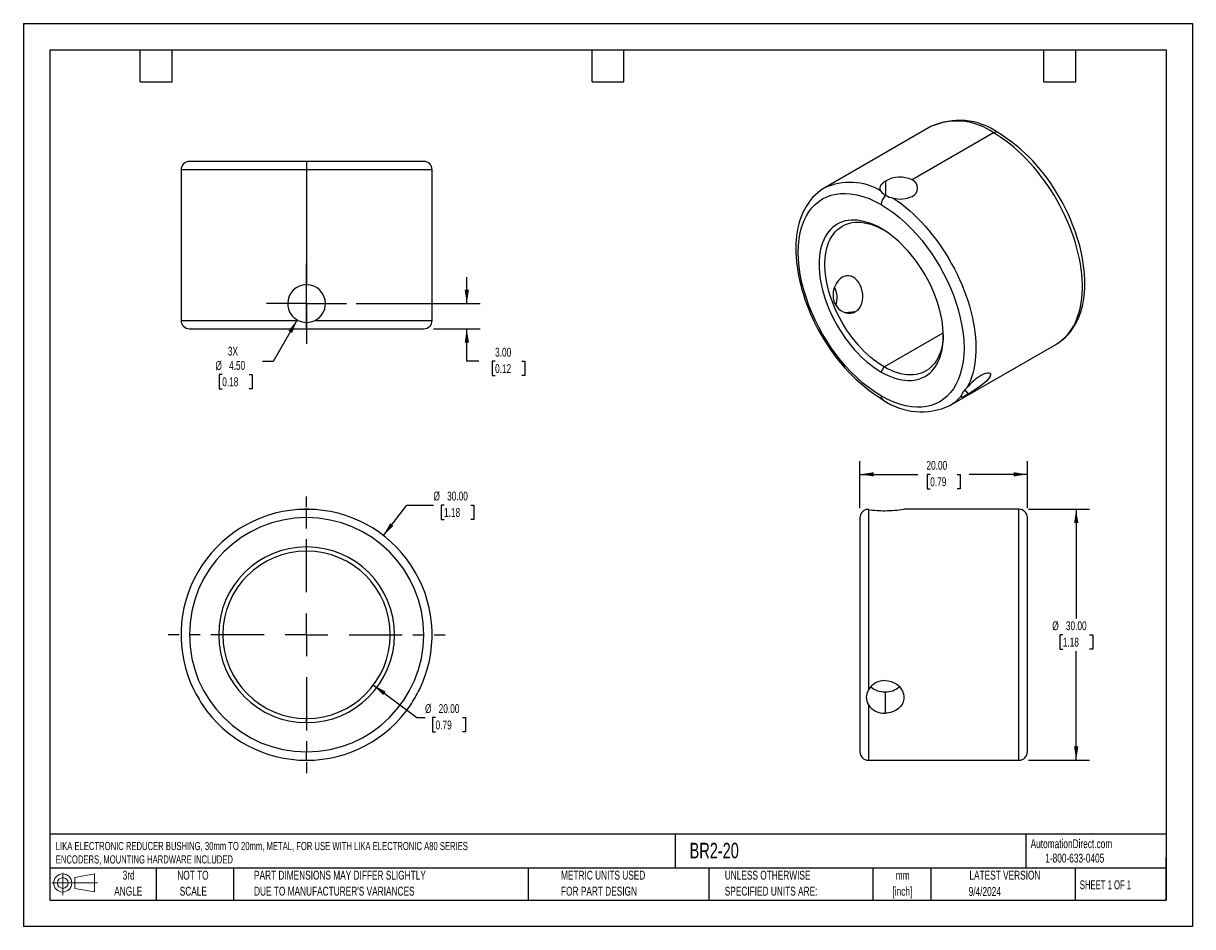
# Model space of a CAD drawing. Header units: millimetres. Extents: x 0 to 140, y 0 to 108.
import ezdxf

# ---------------------------------------------------------------- set-up
doc = ezdxf.new("R2010")
doc.units = ezdxf.units.MM
doc.header["$LTSCALE"] = 0.5
doc.linetypes.add('CENTERX2', pattern=[20.32, 12.7, -2.54, 2.54, -2.54])
doc.layers.add('CENTER', color=40, linetype='CENTERX2')
doc.layers.add('SLD-DEFPOINTS', color=7, linetype='Continuous')
doc.layers.add('DIMENSIONS', color=140, linetype='Continuous', lineweight=25)
doc.layers.add('TEXT', color=140, linetype='Continuous', lineweight=25)
doc.styles.add('SLDTEXTSTYLE0', font='TXT', dxfattribs={"width": 0.7})
doc.styles.add('SLDTEXTSTYLE1', font='TXT', dxfattribs={"width": 0.65})
doc.dimstyles.new('SLDDIMSTYLE0', dxfattribs={"dimtxt": 1.079004, "dimasz": 1.651, "dimexe": 0, "dimexo": 0.0625, "dimgap": 0.269751, "dimtad": 0, "dimtih": 1, "dimtoh": 1, "dimrnd": 1e-09, "dimzin": 4, "dimdsep": 46, "dimtxsty": 'SLDTEXTSTYLE0', "dimsah": 1, "dimcen": 0, "dimadec": 0, "dimazin": 1, "dimtfac": 1, "dimtofl": 0, "dimtmove": 0, "dimatfit": 3, "dimfxl": 0, "dimfrac": 2, "dimtolj": 1, "dimtzin": 12, "dimarcsym": 0})
doc.dimstyles.new('SLDDIMSTYLE1', dxfattribs={"dimtxt": 1.079004, "dimasz": 1.651, "dimexe": 0, "dimexo": 0.0625, "dimgap": 0.269751, "dimtad": 0, "dimtih": 1, "dimtoh": 1, "dimrnd": 1e-09, "dimzin": 4, "dimdsep": 46, "dimtxsty": 'SLDTEXTSTYLE0', "dimsah": 1, "dimcen": 0.09, "dimadec": 0, "dimazin": 1, "dimtfac": 1, "dimtofl": 0, "dimtmove": 0, "dimatfit": 3, "dimfxl": 0, "dimfrac": 2, "dimtolj": 1, "dimtzin": 12, "dimarcsym": 0})
doc.dimstyles.new('SLDDIMSTYLE2', dxfattribs={"dimtxt": 1.079004, "dimasz": 1.651, "dimexe": 0, "dimexo": 0.0625, "dimgap": 0.269751, "dimtad": 0, "dimtih": 1, "dimtoh": 1, "dimrnd": 1e-09, "dimzin": 4, "dimdsep": 46, "dimtxsty": 'SLDTEXTSTYLE0', "dimsah": 1, "dimcen": 0.09, "dimadec": 0, "dimazin": 1, "dimtfac": 1, "dimtmove": 0, "dimatfit": 0, "dimfxl": 0, "dimfrac": 2, "dimtolj": 1, "dimtzin": 12, "dimarcsym": 0})
doc.dimstyles.new('SLDDIMSTYLE3', dxfattribs={"dimtxt": 1.079004, "dimasz": 1.651, "dimexe": 0, "dimexo": 0.0625, "dimgap": 0.269751, "dimtad": 0, "dimtih": 1, "dimtoh": 1, "dimrnd": 1e-09, "dimzin": 4, "dimdsep": 46, "dimtxsty": 'SLDTEXTSTYLE0', "dimsah": 1, "dimcen": 0, "dimadec": 0, "dimazin": 1, "dimtfac": 1, "dimtofl": 0, "dimtmove": 0, "dimatfit": 3, "dimfxl": 0, "dimfrac": 2, "dimtolj": 1, "dimtzin": 12, "dimarcsym": 0})

# ---------------------------------------------------------------- blocks, each defined once
blk = doc.blocks.new('Block11')
at = {"color": 7, "linetype": 'Continuous', "lineweight": 18}
for p, q in [((0, 1.44), (5.44, 1.44)), ((1.29, 2.66), (1.29, 0)), ((2.74, 2.08), (5.09, 2.52)), ((2.74, 0.8), (2.74, 2.08)), ((5.09, 2.52), (5.09, 0.37)), ((2.74, 0.8), (5.09, 0.37))]:
    blk.add_line(p, q, dxfattribs=at)
for radius in [1.08, 0.643]:
    blk.add_circle((1.29, 1.44), radius, dxfattribs=at)
blk = doc.blocks.new('Block12')
at = {"layer": 'SLD-DEFPOINTS'}
blk.add_blockref('Block11', (0, 0), dxfattribs=at)
blk = doc.blocks.new('SW_NOTE_0')
at = {"layer": 'TEXT', "color": 0, "linetype": 'CENTERX2', "lineweight": 18, "char_height": 0.9759, "attachment_point": 1, "style": 'SLDTEXTSTYLE0'}
for s, insert in [('LIKA ELECTRONIC REDUCER BUSHING, 30mm TO 20mm, METAL, FOR USE WITH LIKA ELECTRONIC A80 SERIES', (0, 1.26)), ('ENCODERS, MOUNTING HARDWARE INCLUDED', (0, -0.34))]:
    blk.add_mtext(s, dxfattribs=dict(at, insert=insert))
blk = doc.blocks.new('SW_NOTE_0_1')
at = {"layer": 'TEXT', "color": 0, "linetype": 'CENTERX2', "lineweight": 18, "char_height": 1.058, "attachment_point": 2, "style": 'SLDTEXTSTYLE0'}
for s, insert in [('mm', (1.42, 1.36)), ('[inch]', (1.38, -0.55))]:
    blk.add_mtext(s, dxfattribs=dict(at, insert=insert))
blk = doc.blocks.new('SW_NOTE_0_2')
at = {"layer": 'TEXT', "color": 0, "linetype": 'CENTERX2', "lineweight": 18, "char_height": 1.0583, "attachment_point": 1, "style": 'SLDTEXTSTYLE0'}
for s, insert in [('UNLESS OTHERWISE', (0, 1.36)), ('SPECIFIED UNITS ARE:', (0, -0.55))]:
    blk.add_mtext(s, dxfattribs=dict(at, insert=insert))
blk = doc.blocks.new('SW_NOTE_0_3')
at = {"layer": 'TEXT', "color": 0, "linetype": 'CENTERX2', "lineweight": 18, "char_height": 1.0583, "attachment_point": 1, "style": 'SLDTEXTSTYLE0'}
for s, insert in [('PART DIMENSIONS MAY DIFFER SLIGHTLY', (0, 1.36)), ("DUE TO MANUFACTURER'S VARIANCES", (0, -0.55))]:
    blk.add_mtext(s, dxfattribs=dict(at, insert=insert))
blk = doc.blocks.new('SW_NOTE_0_4')
at = {"layer": 'TEXT', "color": 0, "linetype": 'CENTERX2', "lineweight": 18, "char_height": 1.058, "attachment_point": 2, "style": 'SLDTEXTSTYLE0'}
for s, insert in [('NOT TO', (2.63, 1.36)), ('SCALE', (2.68, -0.55))]:
    blk.add_mtext(s, dxfattribs=dict(at, insert=insert))
blk = doc.blocks.new('SW_NOTE_0_5')
at = {"layer": 'TEXT', "color": 0, "linetype": 'CENTERX2', "lineweight": 18, "char_height": 1.058, "attachment_point": 2, "style": 'SLDTEXTSTYLE0'}
for s, insert in [('3rd', (1.16, 1.36)), ('ANGLE', (1.11, -0.55))]:
    blk.add_mtext(s, dxfattribs=dict(at, insert=insert))
blk = doc.blocks.new('SW_NOTE_0_6')
at = {"layer": 'TEXT', "color": 0, "linetype": 'CENTERX2', "lineweight": 18, "char_height": 1.0583, "attachment_point": 1, "style": 'SLDTEXTSTYLE0'}
for s, insert in [('METRIC UNITS USED', (0, 1.36)), ('FOR PART DESIGN', (0, -0.55))]:
    blk.add_mtext(s, dxfattribs=dict(at, insert=insert))
blk = doc.blocks.new('_D')
at = {"layer": 'DIMENSIONS'}
for p, q in [((41.83, 28.87), (47, 24.98)), ((47, 24.98), (47.99, 24.98)), ((49.25, 24.98), (48.89, 24.98)), ((48.89, 24.98), (48.89, 23.27)), ((52.46, 24.98), (52.82, 24.98)), ((52.82, 24.98), (52.82, 23.27)), ((48.89, 23.27), (49.25, 23.27)), ((52.82, 23.27), (52.46, 23.27))]:
    blk.add_line(p, q, dxfattribs=at)
blk.add_solid([(41.83, 28.87), (43, 27.68), (43.3, 28.08)], dxfattribs=at)
at = {"layer": 'DIMENSIONS', "char_height": 1.058, "attachment_point": 1, "style": 'SLDTEXTSTYLE0'}
for s, insert in [('%%c', (47.99, 26.59)), ('20.00', (49.62, 26.59)), ('0.79', (49.25, 24.63))]:
    blk.add_mtext(s, dxfattribs=dict(at, insert=insert))
blk = doc.blocks.new('_D_1')
at = {"layer": 'DIMENSIONS'}
for p, q in [((43.01, 46.75), (45.82, 50.38)), ((45.82, 50.38), (49, 50.38)), ((50.26, 50.38), (49.9, 50.38)), ((49.9, 50.38), (49.9, 48.67)), ((53.47, 50.38), (53.83, 50.38)), ((53.83, 50.38), (53.83, 48.67)), ((49.9, 48.67), (50.26, 48.67)), ((53.83, 48.67), (53.47, 48.67))]:
    blk.add_line(p, q, dxfattribs=at)
blk.add_solid([(43.01, 46.75), (44.22, 47.9), (43.82, 48.21)], dxfattribs=at)
at = {"layer": 'DIMENSIONS', "char_height": 1.058, "attachment_point": 1, "style": 'SLDTEXTSTYLE0'}
for s, insert in [('%%c', (49, 51.99)), ('30.00', (50.63, 51.99)), ('1.18', (50.26, 50.03))]:
    blk.add_mtext(s, dxfattribs=dict(at, insert=insert))
blk = doc.blocks.new('SW_CENTERMARKSYMBOL_0')
at = {"layer": 'CENTER', "color": 0}
for p, q in [((0, 5.08), (0, 16.54)), ((0, 0), (0, 2.54)), ((-5.08, 0), (-16.54, 0)), ((0, 0), (-2.54, 0)), ((0, 0), (0, -2.54)), ((0, 0), (2.54, 0)), ((5.08, 0), (16.54, 0)), ((0, -5.08), (0, -16.54))]:
    blk.add_line(p, q, dxfattribs=at)
blk = doc.blocks.new('_D_2')
at = {"layer": 'DIMENSIONS'}
for p, q in [((99.96, 50.03), (99.96, 55.64)), ((119.96, 50.03), (119.96, 55.64)), ((99.96, 54.05), (106.89, 54.05)), ((108.35, 54.05), (107.99, 54.05)), ((107.99, 54.05), (107.99, 52.34)), ((111.56, 54.05), (111.92, 54.05)), ((111.92, 54.05), (111.92, 52.34)), ((119.96, 54.05), (113.02, 54.05)), ((107.99, 52.34), (108.35, 52.34)), ((111.92, 52.34), (111.56, 52.34))]:
    blk.add_line(p, q, dxfattribs=at)
for points in [[(99.96, 54.05), (101.61, 53.8), (101.61, 54.31)], [(119.96, 54.05), (118.31, 54.31), (118.31, 53.8)]]:
    blk.add_solid(points, dxfattribs=at)
at = {"layer": 'DIMENSIONS', "char_height": 1.058, "attachment_point": 1, "style": 'SLDTEXTSTYLE0'}
for s, insert in [('20.00', (107.9, 55.66)), ('0.79', (108.35, 53.7))]:
    blk.add_mtext(s, dxfattribs=dict(at, insert=insert))
blk = doc.blocks.new('_D_3')
at = {"layer": 'DIMENSIONS'}
for p, q in [((120.11, 49.88), (127.38, 49.88)), ((125.79, 49.88), (125.79, 36.84)), ((124.19, 34.88), (123.83, 34.88)), ((123.83, 34.88), (123.83, 33.17)), ((127.4, 34.88), (127.76, 34.88)), ((127.76, 34.88), (127.76, 33.17)), ((123.83, 33.17), (124.19, 33.17)), ((125.79, 19.88), (125.79, 32.92)), ((127.76, 33.17), (127.4, 33.17)), ((120.11, 19.88), (127.38, 19.88))]:
    blk.add_line(p, q, dxfattribs=at)
for points in [[(125.79, 49.88), (125.54, 48.23), (126.05, 48.23)], [(125.79, 19.88), (126.05, 21.53), (125.54, 21.53)]]:
    blk.add_solid(points, dxfattribs=at)
at = {"layer": 'DIMENSIONS', "char_height": 1.058, "attachment_point": 1, "style": 'SLDTEXTSTYLE0'}
for s, insert in [('%%c', (122.93, 36.49)), ('30.00', (124.56, 36.49)), ('1.18', (124.19, 34.53))]:
    blk.add_mtext(s, dxfattribs=dict(at, insert=insert))
blk = doc.blocks.new('_D_4')
at = {"layer": 'DIMENSIONS'}
for p, q in [((52.98, 74.46), (52.98, 77.64)), ((39.78, 74.46), (54.57, 74.46)), ((48.99, 71.46), (54.57, 71.46)), ((52.98, 67.57), (52.98, 71.46)), ((54.41, 67.57), (52.98, 67.57)), ((56.36, 67.57), (56, 67.57)), ((56, 67.57), (56, 65.85)), ((59.57, 67.57), (59.93, 67.57)), ((59.93, 67.57), (59.93, 65.85)), ((56, 65.85), (56.36, 65.85)), ((59.93, 65.85), (59.57, 65.85))]:
    blk.add_line(p, q, dxfattribs=at)
for points in [[(52.98, 74.46), (53.24, 76.11), (52.73, 76.11)], [(52.98, 71.46), (52.73, 69.81), (53.24, 69.81)]]:
    blk.add_solid(points, dxfattribs=at)
at = {"layer": 'DIMENSIONS', "char_height": 1.058, "attachment_point": 1, "style": 'SLDTEXTSTYLE0'}
for s, insert in [('3.00', (56.36, 69.18)), ('0.12', (56.36, 67.22))]:
    blk.add_mtext(s, dxfattribs=dict(at, insert=insert))
blk = doc.blocks.new('_D_5')
at = {"layer": 'DIMENSIONS'}
for p, q in [((32.71, 72.51), (29.85, 67.56)), ((29.85, 67.56), (28.57, 67.56)), ((23.76, 65.99), (23.4, 65.99)), ((23.4, 65.99), (23.4, 64.28)), ((26.97, 65.99), (27.33, 65.99)), ((27.33, 65.99), (27.33, 64.28)), ((23.4, 64.28), (23.76, 64.28)), ((27.33, 64.28), (26.97, 64.28))]:
    blk.add_line(p, q, dxfattribs=at)
blk.add_solid([(32.71, 72.51), (31.67, 71.21), (32.11, 70.96)], dxfattribs=at)
at = {"layer": 'DIMENSIONS', "char_height": 1.058, "attachment_point": 1, "style": 'SLDTEXTSTYLE0'}
for s, insert in [('3X', (24.43, 69.31)), ('%%c', (22.95, 67.6)), ('4.50', (24.57, 67.6)), ('0.18', (23.76, 65.64))]:
    blk.add_mtext(s, dxfattribs=dict(at, insert=insert))
blk = doc.blocks.new('SW_CENTERMARKSYMBOL_1')
at = {"layer": 'CENTER', "color": 0}
for p, q in [((0, 2.54), (0, 4.79)), ((0, 0), (0, 2.54)), ((-2.54, 0), (-4.79, 0)), ((0, 0), (-2.54, 0)), ((0, 0), (0, -2.54)), ((0, 0), (2.54, 0)), ((2.54, 0), (4.79, 0)), ((0, -2.54), (0, -4.79))]:
    blk.add_line(p, q, dxfattribs=at)

msp = doc.modelspace()

# ---------------------------------------------------------------- linework, layer by layer
at = {"color": 7, "linetype": 'Continuous'}
for p, q in [((0.001, 107.951), (0.001, 0.001)), ((0.001, 107.951), (139.701, 107.951)), ((139.701, 107.951), (139.701, 0.001)), ((139.701, 0.001), (0.001, 0.001))]:
    msp.add_line(p, q, dxfattribs=at)
for p, q in [((108.424, 95.607), (95.696, 88.259)), ((115.923, 94.864), (106.201, 89.251)), ((33.837, 91.461), (19.837, 91.461)), ((33.837, 91.461), (33.837, 90.461)), ((47.837, 91.461), (33.837, 91.461)), ((18.837, 90.461), (18.837, 72.461)), ((33.837, 90.461), (18.837, 90.461)), ((33.837, 90.461), (33.837, 76.711)), ((48.837, 90.461), (33.837, 90.461)), ((48.837, 72.461), (48.837, 90.461)), ((103.019, 89.113), (103.019, 87.388)), ((33.837, 72.211), (33.837, 76.711)), ((98.176, 73.388), (99.439, 73.501)), ((18.837, 72.461), (32.806, 72.461)), ((19.837, 71.461), (33.837, 71.461)), ((33.837, 71.461), (33.837, 72.211)), ((33.837, 71.461), (47.837, 71.461)), ((34.868, 72.461), (48.837, 72.461)), ((102.842, 66.899), (109.905, 70.976)), ((110.695, 62.278), (123.423, 69.625)), ((102.488, 66.286), (102.842, 66.899)), ((112.503, 64.144), (112.896, 63.655)), ((33.837, 48.881), (33.837, 49.849)), ((100.957, 49.845), (100.957, 28.291)), ((118.957, 49.881), (105.207, 49.881)), ((118.957, 19.881), (118.957, 49.881)), ((99.957, 48.881), (99.957, 20.881)), ((119.957, 20.881), (119.957, 48.881)), ((33.837, 44.881), (33.837, 45.381)), ((102.957, 28.06), (102.957, 25.517)), ((100.957, 26.506), (100.957, 19.881)), ((33.837, 24.381), (33.837, 24.881)), ((33.837, 19.881), (33.837, 20.881)), ((100.957, 19.881), (118.957, 19.881))]:
    msp.add_line(p, q)
at = {"flags": 128}
for points in [[(123.423, 69.625), (123.511, 69.677), (123.85, 69.902), (124.172, 70.154), (124.475, 70.434), (124.76, 70.74), (125.025, 71.073), (125.27, 71.431), (125.495, 71.813), (125.699, 72.219), (125.881, 72.649), (126.041, 73.1), (126.179, 73.572), (126.295, 74.063), (126.388, 74.574), (126.457, 75.102), (126.504, 75.647), (126.527, 76.207), (126.527, 76.782), (126.504, 77.369), (126.457, 77.967), (126.388, 78.576), (126.295, 79.194), (126.179, 79.819), (126.041, 80.451), (125.881, 81.087), (125.699, 81.726), (125.495, 82.368), (125.27, 83.01), (125.025, 83.651), (124.76, 84.29), (124.475, 84.925), (124.172, 85.555), (123.85, 86.179), (123.511, 86.794), (123.155, 87.401), (122.783, 87.997), (122.397, 88.581), (121.996, 89.153), (121.582, 89.709), (121.155, 90.251), (120.717, 90.775), (120.268, 91.282), (119.809, 91.769), (119.343, 92.236), (118.868, 92.683), (118.387, 93.107), (117.901, 93.508), (117.411, 93.885), (116.917, 94.237), (116.421, 94.564), (115.923, 94.864)], [(95.697, 88.256), (95.575, 88.187), (95.236, 87.963), (94.911, 87.713), (94.599, 87.435), (94.302, 87.131), (94.022, 86.8), (93.758, 86.442), (93.513, 86.057), (93.287, 85.645), (93.103, 85.255), (92.937, 84.848), (92.79, 84.424), (92.661, 83.983), (92.552, 83.528), (92.462, 83.058), (92.392, 82.576), (92.34, 82.081), (92.309, 81.575), (92.296, 81.059), (92.303, 80.534), (92.329, 80.001), (92.374, 79.46), (92.437, 78.913), (92.519, 78.361), (92.619, 77.804), (92.737, 77.244), (92.872, 76.681), (93.024, 76.117), (93.194, 75.553), (93.379, 74.99), (93.58, 74.43), (93.795, 73.875), (94.023, 73.327), (94.261, 72.792), (94.502, 72.283), (94.732, 71.823), (94.901, 71.5), (95.093, 71.145), (95.329, 70.727)], [(102.467, 87.908), (102.383, 88.098), (102.361, 88.297), (102.402, 88.489), (102.509, 88.683), (102.672, 88.863), (102.896, 89.037), (103.019, 89.113)], [(102.488, 63.428), (101.764, 63.877), (101.045, 64.384), (100.31, 64.966), (99.569, 65.622), (98.844, 66.335), (98.233, 66.995), (97.642, 67.69), (97.071, 68.419), (96.514, 69.193), (95.987, 69.993), (95.488, 70.818), (95.023, 71.661), (94.595, 72.518), (94.203, 73.388), (93.856, 74.246), (93.55, 75.105), (93.284, 75.966), (93.029, 76.95), (92.831, 77.92), (92.695, 78.847), (92.615, 79.723), (92.589, 80.575), (92.615, 81.396), (92.695, 82.181), (92.831, 82.95), (93.029, 83.692), (93.284, 84.382), (93.55, 84.934), (93.856, 85.44), (94.203, 85.899), (94.595, 86.316), (95.023, 86.678), (95.488, 86.984), (95.986, 87.234), (96.514, 87.424), (97.071, 87.555), (97.642, 87.626), (98.233, 87.638), (98.844, 87.593), (99.569, 87.469), (100.31, 87.269), (101.045, 87.003), (101.764, 86.679), (102.488, 86.292)], [(103.924, 87.067), (104.416, 86.73), (104.906, 86.369), (105.391, 85.983), (105.872, 85.575), (106.348, 85.143), (106.816, 84.691), (107.276, 84.218), (107.728, 83.726), (108.169, 83.215), (108.6, 82.687), (109.02, 82.143), (109.426, 81.584), (109.819, 81.011), (110.198, 80.426), (110.561, 79.829), (110.909, 79.223), (111.239, 78.608), (111.553, 77.986), (111.848, 77.358), (112.124, 76.725), (112.381, 76.09), (112.618, 75.452), (112.835, 74.814), (113.03, 74.177), (113.205, 73.543), (113.357, 72.912), (113.488, 72.286), (113.596, 71.667), (113.682, 71.056), (113.744, 70.453), (113.784, 69.861), (113.801, 69.281), (113.795, 68.714), (113.766, 68.161), (113.714, 67.624), (113.64, 67.103), (113.542, 66.6), (113.422, 66.116), (113.28, 65.651), (113.116, 65.208), (112.93, 64.786), (112.724, 64.387)], [(123.415, 69.624), (123.544, 69.697), (123.883, 69.921), (124.208, 70.172), (124.52, 70.449), (124.817, 70.753), (125.097, 71.084), (125.361, 71.442), (125.606, 71.827), (125.832, 72.239), (126.016, 72.629), (126.182, 73.036), (126.329, 73.461), (126.458, 73.901), (126.567, 74.356), (126.657, 74.826), (126.727, 75.309), (126.779, 75.803), (126.81, 76.309), (126.823, 76.825), (126.816, 77.35), (126.79, 77.884), (126.745, 78.424), (126.682, 78.971), (126.6, 79.524), (126.5, 80.08), (126.382, 80.641), (126.247, 81.203), (126.095, 81.767), (125.925, 82.331), (125.74, 82.894), (125.539, 83.454), (125.324, 84.009), (125.096, 84.557), (124.858, 85.092), (124.617, 85.601), (124.387, 86.061), (124.218, 86.384), (124.026, 86.74), (123.79, 87.157)], [(102.488, 86.292), (103.212, 85.843), (103.932, 85.336), (104.666, 84.754), (105.408, 84.098), (106.132, 83.385), (106.744, 82.725), (107.335, 82.03), (107.905, 81.301), (108.463, 80.527), (108.99, 79.727), (109.488, 78.902), (109.953, 78.059), (110.382, 77.202), (110.774, 76.332), (111.12, 75.474), (111.427, 74.615), (111.693, 73.754), (111.948, 72.771), (112.145, 71.801), (112.282, 70.873), (112.361, 69.997), (112.388, 69.145), (112.361, 68.324), (112.282, 67.539), (112.145, 66.77), (111.948, 66.028), (111.693, 65.339), (111.427, 64.786), (111.12, 64.28), (110.774, 63.821), (110.382, 63.404), (109.954, 63.042), (109.488, 62.736), (108.99, 62.486), (108.463, 62.296), (107.905, 62.165), (107.335, 62.094), (106.744, 62.082), (106.132, 62.128), (105.408, 62.251), (104.667, 62.451), (103.932, 62.717), (103.213, 63.041), (102.488, 63.428)], [(102.488, 83.434), (102.072, 83.661), (101.657, 83.86), (101.245, 84.031), (100.836, 84.173), (100.433, 84.285), (100.036, 84.368), (99.647, 84.421), (99.267, 84.444), (98.897, 84.437), (98.538, 84.4), (98.192, 84.333), (97.859, 84.236), (97.541, 84.109), (97.238, 83.953), (96.952, 83.769), (96.684, 83.557), (96.433, 83.317), (96.202, 83.051), (95.99, 82.759), (95.799, 82.442), (95.629, 82.101), (95.48, 81.737), (95.354, 81.352), (95.25, 80.947), (95.169, 80.522), (95.11, 80.079), (95.075, 79.62), (95.064, 79.146), (95.075, 78.659), (95.11, 78.159), (95.169, 77.65), (95.25, 77.131), (95.354, 76.605), (95.48, 76.074), (95.629, 75.539), (95.799, 75.002), (95.99, 74.464), (96.202, 73.928), (96.433, 73.394), (96.684, 72.866), (96.952, 72.343), (97.238, 71.828), (97.541, 71.323), (97.859, 70.829), (98.192, 70.348), (98.538, 69.881), (98.897, 69.429), (99.267, 68.995), (99.647, 68.579), (100.036, 68.183), (100.433, 67.808), (100.836, 67.455), (101.245, 67.125), (101.657, 66.82), (102.072, 66.54), (102.488, 66.286)], [(102.842, 66.899), (102.438, 67.145), (102.036, 67.417), (101.636, 67.714), (101.24, 68.036), (100.85, 68.38), (100.466, 68.745), (100.089, 69.132), (99.722, 69.538), (99.365, 69.961), (99.019, 70.402), (98.686, 70.858), (98.366, 71.327), (98.061, 71.809), (97.771, 72.301), (97.498, 72.802), (97.242, 73.311), (97.005, 73.825), (96.787, 74.343), (96.588, 74.864), (96.41, 75.385), (96.253, 75.906), (96.117, 76.423), (96.003, 76.936), (95.912, 77.443), (95.843, 77.943), (95.797, 78.432), (95.774, 78.911), (95.774, 79.378), (95.797, 79.83), (95.843, 80.267), (95.912, 80.686), (96.003, 81.088), (96.117, 81.47), (96.253, 81.831), (96.41, 82.169), (96.588, 82.485), (96.787, 82.776), (97.005, 83.043), (97.242, 83.283), (97.498, 83.496), (97.771, 83.682), (98.061, 83.84), (98.366, 83.969), (98.686, 84.069), (99.019, 84.14), (99.365, 84.181), (99.722, 84.193), (100.089, 84.175), (100.466, 84.126), (100.85, 84.049), (101.24, 83.942), (101.636, 83.806), (102.036, 83.642), (102.438, 83.449), (102.669, 83.327)], [(102.488, 66.286), (102.905, 66.06), (103.32, 65.86), (103.732, 65.69), (104.141, 65.548), (104.544, 65.435), (104.941, 65.352), (105.33, 65.299), (105.71, 65.276), (106.08, 65.283), (106.439, 65.32), (106.785, 65.387), (107.118, 65.485), (107.436, 65.611), (107.738, 65.767), (108.025, 65.951), (108.293, 66.163), (108.544, 66.403), (108.775, 66.669), (108.987, 66.961), (109.178, 67.278), (109.348, 67.619), (109.496, 67.983), (109.623, 68.368), (109.727, 68.774), (109.808, 69.198), (109.866, 69.641), (109.901, 70.1), (109.913, 70.574), (109.901, 71.061), (109.866, 71.561), (109.808, 72.071), (109.727, 72.589), (109.623, 73.115), (109.496, 73.646), (109.348, 74.181), (109.178, 74.718), (108.987, 75.256), (108.775, 75.792), (108.544, 76.326), (108.293, 76.855), (108.025, 77.377), (107.738, 77.892), (107.436, 78.397), (107.118, 78.891), (106.785, 79.372), (106.439, 79.839), (106.08, 80.291), (105.71, 80.725), (105.33, 81.141), (104.941, 81.537), (104.544, 81.912), (104.141, 82.265), (103.732, 82.595), (103.32, 82.9), (102.905, 83.18), (102.488, 83.434)], [(97.848, 77.601), (97.591, 77.421), (97.355, 77.188), (97.148, 76.911), (96.977, 76.596), (96.846, 76.247), (96.763, 75.879), (96.735, 75.496), (96.763, 75.115), (96.848, 74.752), (96.988, 74.411), (97.174, 74.109), (97.403, 73.845), (97.669, 73.628), (97.961, 73.463), (98.277, 73.353), (98.6, 73.304), (98.919, 73.32), (99.223, 73.399), (99.439, 73.501)], [(99.439, 73.501), (99.686, 73.681), (99.897, 73.911), (100.065, 74.185), (100.189, 74.495), (100.268, 74.84), (100.3, 75.203), (100.285, 75.582), (100.225, 75.961), (100.125, 76.323), (99.988, 76.664), (99.82, 76.968), (99.624, 77.234), (99.402, 77.455), (99.16, 77.625), (98.896, 77.74), (98.621, 77.792), (98.339, 77.78), (98.057, 77.703), (97.848, 77.601)], [(109.911, 70.782), (109.91, 70.751), (109.887, 70.298), (109.841, 69.862), (109.772, 69.442), (109.681, 69.04), (109.567, 68.659), (109.431, 68.298), (109.274, 67.959), (109.096, 67.643), (108.897, 67.352), (108.679, 67.086), (108.442, 66.845), (108.186, 66.632), (107.913, 66.446), (107.623, 66.288), (107.318, 66.159), (106.998, 66.059), (106.665, 65.988), (106.319, 65.947), (105.962, 65.935), (105.595, 65.954), (105.218, 66.002), (104.834, 66.079), (104.444, 66.186), (104.048, 66.322), (103.648, 66.487), (103.246, 66.679), (102.842, 66.899)], [(114.487, 65.919), (114.744, 66.053), (114.977, 66.144), (115.179, 66.191), (115.343, 66.195), (115.463, 66.155), (115.535, 66.076), (115.554, 65.96), (115.519, 65.813), (115.429, 65.64), (115.287, 65.447), (115.1, 65.241), (114.871, 65.025), (114.607, 64.803), (114.318, 64.58), (114.01, 64.36), (113.695, 64.149), (113.384, 63.95), (113.087, 63.768), (112.896, 63.655)], [(112.896, 63.655), (112.645, 63.514), (112.428, 63.402), (112.252, 63.323), (112.12, 63.28), (112.034, 63.276), (111.996, 63.313), (111.995, 63.35)], [(102.957, 29.414), (103.332, 29.384), (103.697, 29.296), (104.04, 29.153), (104.353, 28.96), (104.629, 28.722), (104.858, 28.447), (105.033, 28.144), (105.15, 27.821), (105.203, 27.493), (105.193, 27.167), (105.12, 26.853), (104.988, 26.559), (104.799, 26.29), (104.559, 26.054), (104.27, 25.855), (103.945, 25.698), (103.59, 25.589), (103.218, 25.529), (102.957, 25.517)]]:
    msp.add_lwpolyline(points, dxfattribs=at)
for centre, radius, start, end in [((111.534, 88.777), 7.505, 54.20684, 114.4827), ((111.826, 88.357), 8.006, 54.9536, 115.08579), ((116.215, 94.467), 0.492, 64.8373, 126.31143), ((105.254, 76.923), 21.173, 28.90421, 58.16333), ((19.837, 90.461), 1, 90, 180), ((47.837, 90.461), 1, 0, 90), ((104.743, 86.113), 3.46, 65.09256, 119.89475), ((98.758, 81.85), 7.103, 58.52792, 115.54662), ((105.759, 88.263), 1.082, 294.10147, 65.89853), ((103.763, 88.732), 1.537, 212.44127, 241.01066), ((104.054, 86.211), 1.567, 131.3239, 177.06484), ((104.564, 90.302), 3.298, 242.06286, 258.82082), ((104.778, 90.266), 3.311, 255.05657, 295.43986), ((33.837, 74.461), 2.25, 90.01086, 179.98914), ((33.836, 74.461), 2.25, 0.01085, 89.98915), ((94.266, 75.088), 2.959, 343.16299, 26.71092), ((33.837, 74.461), 2.25, 180, 242.73396), ((33.837, 74.461), 2.25, 297.26604, 360), ((19.837, 72.461), 1, 180, 270), ((33.837, 74.461), 2.25, 242.73396, 270), ((33.837, 74.461), 2.25, 270, 297.26604), ((47.837, 72.461), 1, 270, 0), ((113.864, 80.961), 21.173, 208.9042, 238.16349), ((118.355, 59.687), 7.334, 121.82656, 140.15101), ((114.413, 62.425), 2.589, 130.72692, 159.07174), ((102.989, 63.379), 0.503, 174.39272, 234.15178), ((107.292, 69.524), 8.003, 234.9483, 295.18118), ((108.114, 66.73), 5.147, 300.13499, 318.94331), ((33.837, 34.881), 15, 93.94038, 206.05962), ((33.397, 28.784), 21.07, 88.80425, 91.60757), ((33.795, 36.497), 13.383, 89.82248, 94.12365), ((33.85, 35.558), 14.322, 85.99531, 90.05369), ((34.271, 27.207), 22.646, 88.49001, 91.09817), ((33.837, 34.881), 15, 333.94038, 86.05962), ((100.957, 48.881), 1, 104.47751, 180), ((100.817, 48.819), 1.036, 82.21761, 96.08453), ((102.967, 64.835), 15.124, 262.36004, 269.95944), ((102.942, 64.91), 15.199, 270.05657, 278.57036), ((118.957, 48.881), 1, 0, 90), ((33.837, 34.881), 14, 90, 270), ((33.837, 34.881), 14, 270, 90), ((33.837, 34.881), 10.5, 90, 270), ((33.837, 34.881), 10, 90, 270), ((33.837, 34.881), 10.5, 270, 90), ((33.837, 34.881), 10, 270, 90), ((102.941, 27.1), 2.314, 89.60941, 149.0192), ((79.311, 61.135), 67.481, 209.12477, 210.87523), ((-11.637, 61.135), 67.481, 329.12477, 330.87523), ((102.435, 27.398), 1.727, 148.87772, 211.12228), ((102.846, 30.432), 2.375, 227.66488, 272.66546), ((103.079, 30.407), 2.35, 267.02815, 312.4712), ((33.837, 34.881), 15, 213.94038, 270), ((33.837, 34.881), 15, 270, 326.05962), ((102.836, 27.789), 2.275, 214.33175, 273.05484), ((100.957, 20.881), 1, 180, 270), ((118.957, 20.881), 1, 270, 0)]:
    msp.add_arc(centre, radius, start, end)
at = {"layer": 'TEXT'}
for p, q in [((3.175, 104.775), (136.525, 104.775)), ((3.175, 104.775), (3.175, 3.175)), ((13.97, 100.965), (13.97, 104.775)), ((17.78, 100.965), (17.78, 104.775)), ((67.945, 100.965), (67.945, 104.775)), ((71.755, 100.965), (71.755, 104.775)), ((121.92, 100.965), (121.92, 104.775)), ((125.73, 100.965), (125.73, 104.775)), ((136.525, 104.775), (136.525, 3.175)), ((13.97, 100.965), (17.78, 100.965)), ((67.945, 100.965), (71.755, 100.965)), ((121.92, 100.965), (125.73, 100.965)), ((136.525, 11.063), (3.175, 11.063)), ((77.879, 11.063), (77.879, 6.985)), ((119.788, 11.063), (119.788, 6.985)), ((136.525, 3.175), (136.525, 8.255)), ((136.525, 6.985), (3.175, 6.985)), ((15.875, 6.985), (15.875, 3.175)), ((25.106, 6.985), (25.106, 3.175)), ((60.323, 6.985), (60.323, 3.175)), ((81.89, 6.985), (81.89, 3.175)), ((101.512, 6.985), (101.512, 3.175)), ((108.406, 6.985), (108.406, 3.175)), ((125.674, 6.985), (125.674, 3.175)), ((3.175, 3.175), (136.525, 3.175))]:
    msp.add_line(p, q, dxfattribs=at)

# ---------------------------------------------------------------- block references
at = {"layer": 'CENTER'}
for name, p in [('SW_CENTERMARKSYMBOL_1', (33.837, 74.461)), ('SW_CENTERMARKSYMBOL_0', (33.837, 34.881))]:
    msp.add_blockref(name, p, dxfattribs=at)
at = {"layer": 'SLD-DEFPOINTS'}
msp.add_blockref('Block12', (3.419, 3.777), dxfattribs=at)
at = {"layer": 'TEXT', "linetype": 'CENTERX2', "lineweight": 18}
for name, p in [('SW_NOTE_0', (3.874, 8.863)), ('SW_NOTE_0_5', (11.424, 5.318)), ('SW_NOTE_0_4', (17.629, 5.318)), ('SW_NOTE_0_3', (27.56, 5.318)), ('SW_NOTE_0_6', (64.239, 5.318)), ('SW_NOTE_0_2', (83.804, 5.318)), ('SW_NOTE_0_1', (103.643, 5.298))]:
    msp.add_blockref(name, p, dxfattribs=at)

# ---------------------------------------------------------------- texts
for s, insert, char_height, attachment_point, style in [('BR2-20', (79.604, 10.017), 1.8521, 1, 'SLDTEXTSTYLE0'), ('AutomationDirect.com', (120.347, 10.438), 1.05833, 1, 'SLDTEXTSTYLE0'), ('1-800-633-0405', (122.096, 8.719), 1.05833, 1, 'SLDTEXTSTYLE0'), ('LATEST VERSION', (117.276, 6.682), 1.05833, 2, 'SLDTEXTSTYLE0'), ('9/4/2024', (114.87, 4.731), 1.0583, 2, 'SLDTEXTSTYLE0'), ('SHEET 1 OF 1', (126.221, 5.526), 1.05833, 1, 'SLDTEXTSTYLE1')]:
    msp.add_mtext(s, dxfattribs=dict(at, insert=insert, char_height=char_height, attachment_point=attachment_point, style=style))

# ---------------------------------------------------------------- dimensions: what is measured, and where the dimension line sits
at = {"layer": 'DIMENSIONS'}
dim = msp.add_linear_dim(base=(52.983, 71.461), p1=(38.627, 74.461), p2=(47.837, 71.461), angle=90, dimstyle='SLDDIMSTYLE2', dxfattribs=at)
dim.commit()
dim.dimension.update_dxf_attribs({"geometry": '_D_4', "text_midpoint": (52.983, 67.569), "dimtype": 160})
dim = msp.add_diameter_dim_2p(p1=(34.962, 76.41), p2=(32.712, 72.513), text='3X\\P<>', dimstyle='SLDDIMSTYLE3', dxfattribs=at)
dim.commit()
dim.dimension.update_dxf_attribs({"geometry": '_D_5', "text_midpoint": (25.363, 66.851), "dimtype": 163})
dim = msp.add_linear_dim(base=(119.957, 54.051), p1=(99.957, 48.881), p2=(119.957, 48.881), dimstyle='SLDDIMSTYLE1', dxfattribs=at)
dim.commit()
dim.dimension.update_dxf_attribs({"geometry": '_D_2', "text_midpoint": (109.957, 54.051), "dimtype": 160})
for p1, p2, picture, middle in [((24.661, 23.015), (43.013, 46.746), '_D_1', (51.866, 50.382)), ((25.844, 40.89), (41.83, 28.871), '_D', (50.857, 24.983))]:
    dim = msp.add_diameter_dim_2p(p1=p1, p2=p2, dimstyle='SLDDIMSTYLE0', dxfattribs=at)
    dim.commit()
    dim.dimension.update_dxf_attribs({"geometry": picture, "text_midpoint": middle, "dimtype": 163})
dim = msp.add_linear_dim(base=(125.794, 49.881), p1=(118.957, 19.881), p2=(118.957, 49.881), angle=90, text='%%c<>', dimstyle='SLDDIMSTYLE1', dxfattribs=at)
dim.commit()
dim.dimension.update_dxf_attribs({"geometry": '_D_3', "text_midpoint": (125.794, 34.881), "dimtype": 160})

doc.saveas('drawing.dxf')
